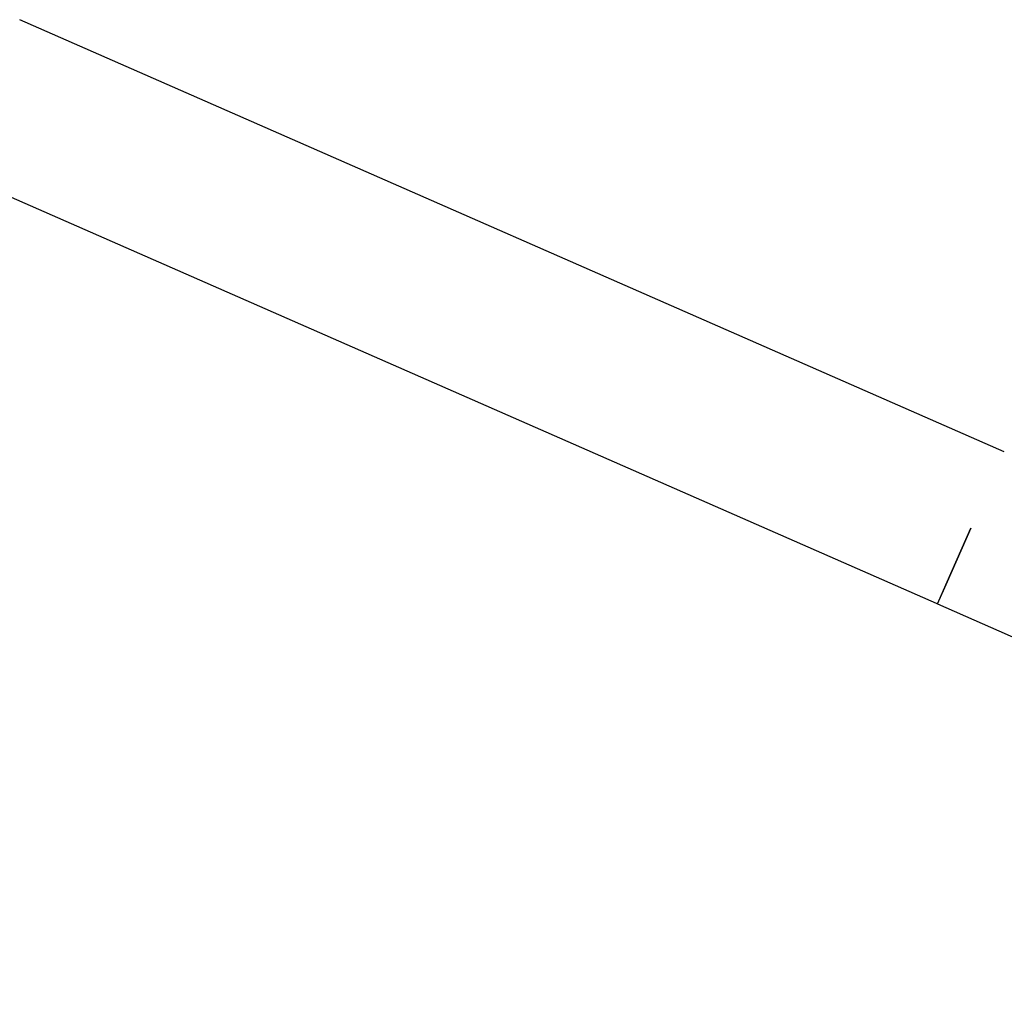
# Model space of a CAD drawing. Header units: millimetres. Extents: x 4480191 to 4481199, y -30324204 to -30323479.
# Tile 249 of 256: x 4480200.298 to 4480200.562, y -30323746.967 to -30323746.703. Entities that reach past the tile are written whole.
import ezdxf

# ---------------------------------------------------------------- set-up
doc = ezdxf.new("R2010")
doc.units = ezdxf.units.MM
doc.layers.add('EL-Condutos ARC (Teto)', color=150, linetype='Continuous', lineweight=25)

msp = doc.modelspace()

# ---------------------------------------------------------------- linework, layer by layer
at = {"layer": 'EL-Condutos ARC (Teto)'}
for p, q in [((4480200.56221, -30323746.8189), (4480200.29807, -30323746.70295)), ((4480200.28017, -30323746.74375), (4480200.54392, -30323746.85953)), ((4480200.55321, -30323746.83939), (4480200.54954, -30323746.84772)), ((4480200.54954, -30323746.84774), (4480200.5532, -30323746.83941)), ((4480200.54954, -30323746.84772), (4480200.54651, -30323746.8546)), ((4480200.54652, -30323746.85462), (4480200.54954, -30323746.84774)), ((4480200.54651, -30323746.8546), (4480200.54465, -30323746.85883)), ((4480200.54467, -30323746.85885), (4480200.54652, -30323746.85462)), ((4480200.5443, -30323746.8597), (4480200.54467, -30323746.85885)), ((4480200.54392, -30323746.85953), (4480200.5443, -30323746.8597)), ((4480200.54427, -30323746.85969), (4480200.5443, -30323746.8597)), ((4480200.5443, -30323746.8597), (4480200.78776, -30323746.96687))]:
    msp.add_line(p, q, dxfattribs=at)

doc.saveas('drawing.dxf')
